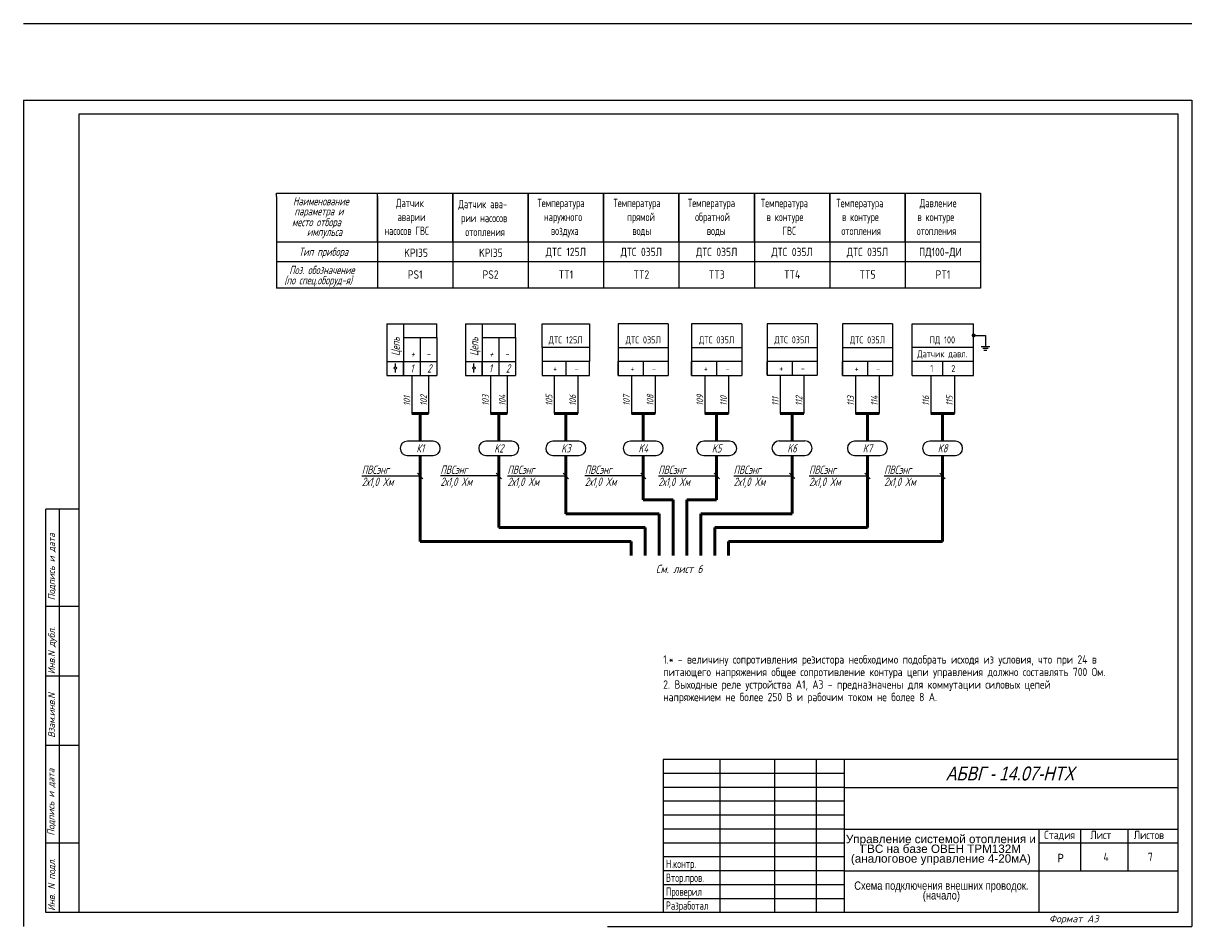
# Model space of a CAD drawing. Header units: millimetres. Extents: x 643 to 1239, y 174 to 2865.
# Tile 8 of 12: x 643 to 1065, y 1140 to 1465. Entities that reach past the tile are written whole.
import ezdxf
from ezdxf.enums import TextEntityAlignment as Align

# ---------------------------------------------------------------- set-up
doc = ezdxf.new("R2010")
doc.units = ezdxf.units.MM
doc.linetypes.add('CONTI', pattern=[0])
for name, color, linetype in [('Размеры', 3, 'Continuous'), ('Съемка', 162, 'Continuous'), ('Текст', 7, 'Continuous'), ('Форматка', 4, 'Continuous')]:
    doc.layers.add(name, color=color, linetype=linetype)
doc.layers.add('Слой1', color=10, linetype='Continuous', lineweight=200, plot=False)
doc.styles.add('35', font='romans.shx', dxfattribs={"width": 0.7, "oblique": 15, "height": 3.5})
doc.styles.add('Arial', font='arial.ttf')
doc.styles.add('Romans8', font='romans8.shx', dxfattribs={"width": 0.8, "height": 3})
doc.styles.add('style3', font='simplex.shx', dxfattribs={"height": 3})
doc.styles.add('style4', font='romans.shx', dxfattribs={"width": 0.7, "height": 3})

msp = doc.modelspace()

# ---------------------------------------------------------------- hatches: boundary and pattern name
at = {"layer": 'Съемка', "linetype": 'CONTI', "ltscale": 0.3}
msp.add_hatch(color=7, dxfattribs=at).paths.add_polyline_path([(985.41, 1352.82, 1), (983.99, 1352.82, 1)])

# ---------------------------------------------------------------- linework, layer by layer
for p, q in [((734.07, 1402.78), (734.07, 1403.89)), ((734.07, 1403.89), (770.34, 1403.89)), ((770.34, 1386.31), (734.07, 1386.31)), ((770.34, 1386.31), (770.34, 1369.83)), ((797.45, 1386.31), (797.45, 1369.83)), ((824.55, 1386.31), (824.55, 1369.83)), ((851.66, 1386.31), (851.66, 1369.83)), ((878.76, 1386.31), (878.76, 1369.83)), ((905.86, 1386.31), (905.86, 1369.83)), ((932.97, 1386.31), (932.97, 1369.83)), ((960.07, 1386.31), (960.07, 1369.83)), ((987.18, 1386.31), (987.18, 1369.83)), ((734.07, 1379.33), (987.18, 1379.33)), ((987.18, 1369.83), (734.07, 1369.83)), ((962.55, 1338.44), (962.55, 1356.94)), ((984.7, 1338.44), (984.7, 1356.94)), ((988.91, 1352.76), (988.91, 1348.84)), ((987.39, 1348.84), (990.56, 1348.84)), ((987.99, 1348.18), (989.97, 1348.18)), ((988.38, 1347.53), (989.44, 1347.53)), ((790.39, 1314.81), (781.11, 1314.81)), ((818.65, 1314.81), (809.36, 1314.81)), ((842.75, 1314.81), (833.46, 1314.81)), ((870.57, 1314.81), (861.28, 1314.81)), ((896.95, 1314.81), (887.67, 1314.81)), ((924.06, 1314.86), (914.78, 1314.86)), ((951.16, 1314.81), (941.88, 1314.81)), ((978.17, 1314.81), (968.89, 1314.81)), ((784.79, 1303.27), (786.7, 1301.3)), ((813.06, 1303.27), (814.98, 1301.3)), ((837.14, 1303.27), (839.06, 1301.3)), ((864.99, 1303.27), (866.9, 1301.3)), ((891.38, 1303.27), (893.29, 1301.3)), ((918.48, 1303.32), (920.4, 1301.35)), ((945.56, 1303.27), (947.48, 1301.3)), ((972.6, 1303.27), (974.51, 1301.3))]:
    msp.add_line(p, q)
at = {"color": 7}
for p, q in [((734.07, 1402.78), (734.07, 1369.83)), ((770.34, 1402.78), (770.34, 1369.83)), ((773.75, 1356.94), (773.75, 1338.44)), ((773.75, 1356.94), (791.75, 1356.94)), ((779.75, 1356.94), (779.75, 1338.44)), ((802, 1356.94), (802, 1338.44)), ((802, 1356.94), (820, 1356.94)), ((808, 1356.94), (808, 1338.44)), ((829.6, 1348.44), (829.6, 1356.94)), ((829.6, 1356.94), (846.61, 1356.94)), ((846.61, 1356.94), (846.61, 1348.44)), ((856.92, 1356.94), (856.92, 1338.44)), ((856.92, 1356.94), (856.92, 1338.44)), ((874.92, 1356.94), (856.92, 1356.94)), ((874.92, 1356.94), (874.92, 1338.44)), ((883.31, 1356.94), (883.31, 1338.44)), ((883.31, 1356.94), (883.31, 1338.44)), ((901.31, 1356.94), (883.31, 1356.94)), ((901.31, 1356.94), (901.31, 1338.44)), ((910.42, 1356.99), (910.42, 1338.49)), ((910.42, 1356.99), (910.42, 1338.49)), ((928.42, 1356.99), (910.42, 1356.99)), ((928.42, 1356.99), (928.42, 1338.49)), ((937.52, 1356.94), (937.52, 1338.44)), ((937.52, 1356.94), (937.52, 1338.44)), ((955.52, 1356.94), (937.52, 1356.94)), ((955.52, 1356.94), (955.52, 1338.44)), ((962.55, 1356.94), (984.7, 1356.94)), ((779.75, 1352.1), (791.75, 1352.1)), ((785.75, 1352.1), (785.75, 1338.44)), ((791.75, 1352.1), (791.75, 1338.44)), ((808, 1352.1), (820, 1352.1)), ((814, 1352.1), (814, 1338.44)), ((820, 1352.1), (820, 1338.44)), ((984.7, 1352.82), (988.91, 1352.82)), ((829.6, 1348.44), (829.6, 1343.44)), ((846.61, 1348.44), (829.6, 1348.44)), ((846.61, 1348.44), (846.61, 1343.44)), ((856.92, 1348.44), (874.92, 1348.44)), ((883.31, 1348.44), (901.31, 1348.44)), ((910.42, 1348.49), (928.42, 1348.49)), ((937.52, 1348.44), (955.52, 1348.44)), ((984.7, 1348.44), (962.55, 1348.44)), ((773.75, 1343.44), (791.75, 1343.44)), ((776.79, 1341.54), (776.79, 1342.66)), ((779.75, 1338.44), (779.75, 1343.44)), ((802, 1343.44), (820, 1343.44)), ((805.05, 1341.54), (805.05, 1342.66)), ((808, 1338.44), (808, 1343.44)), ((838.1, 1343.44), (829.6, 1343.44)), ((829.6, 1343.44), (829.6, 1338.44)), ((838.1, 1343.44), (838.1, 1338.44)), ((846.61, 1343.44), (838.1, 1343.44)), ((846.61, 1338.44), (846.61, 1343.44)), ((856.92, 1338.44), (856.92, 1343.44)), ((856.92, 1338.44), (856.92, 1343.44)), ((862.92, 1343.44), (856.92, 1343.44)), ((868.92, 1343.44), (862.92, 1343.44)), ((865.92, 1343.44), (865.92, 1338.44)), ((874.92, 1343.44), (868.92, 1343.44)), ((883.31, 1338.44), (883.31, 1343.44)), ((883.31, 1338.44), (883.31, 1343.44)), ((889.31, 1343.44), (883.31, 1343.44)), ((895.31, 1343.44), (889.31, 1343.44)), ((892.31, 1343.44), (892.31, 1338.44)), ((901.31, 1343.44), (895.31, 1343.44)), ((910.42, 1338.49), (910.42, 1343.49)), ((910.42, 1338.49), (910.42, 1343.49)), ((916.42, 1343.49), (910.42, 1343.49)), ((922.42, 1343.49), (916.42, 1343.49)), ((919.42, 1343.49), (919.42, 1338.49)), ((928.42, 1343.49), (922.42, 1343.49)), ((937.52, 1338.44), (937.52, 1343.44)), ((937.52, 1338.44), (937.52, 1343.44)), ((943.52, 1343.44), (937.52, 1343.44)), ((949.52, 1343.44), (943.52, 1343.44)), ((946.52, 1343.44), (946.52, 1338.44)), ((955.52, 1343.44), (949.52, 1343.44)), ((973.53, 1343.44), (962.55, 1343.44)), ((973.53, 1343.44), (973.53, 1338.44)), ((984.7, 1343.44), (973.53, 1343.44)), ((773.75, 1338.44), (791.75, 1338.44)), ((776.79, 1339.51), (776.79, 1340.63)), ((782.75, 1338.44), (782.75, 1324.81)), ((788.75, 1338.44), (788.75, 1324.81)), ((802, 1338.44), (820, 1338.44)), ((805.05, 1339.51), (805.05, 1340.63)), ((811, 1338.44), (811, 1324.81)), ((817.01, 1338.44), (817.01, 1324.81)), ((829.6, 1338.44), (838.1, 1338.44)), ((833.85, 1338.44), (833.85, 1324.81)), ((838.1, 1338.44), (846.61, 1338.44)), ((842.36, 1338.44), (842.36, 1324.81)), ((856.92, 1338.44), (862.92, 1338.44)), ((861.67, 1338.44), (861.67, 1324.81)), ((862.92, 1338.44), (868.92, 1338.44)), ((868.92, 1338.44), (874.92, 1338.44)), ((870.18, 1338.44), (870.18, 1324.81)), ((883.31, 1338.44), (889.31, 1338.44)), ((888.06, 1338.44), (888.06, 1324.81)), ((889.31, 1338.44), (895.31, 1338.44)), ((895.31, 1338.44), (901.31, 1338.44)), ((896.57, 1338.44), (896.57, 1324.81)), ((910.42, 1338.49), (916.42, 1338.49)), ((915.16, 1338.44), (915.16, 1324.81)), ((916.42, 1338.49), (922.42, 1338.49)), ((922.42, 1338.49), (928.42, 1338.49)), ((923.67, 1338.44), (923.67, 1324.81)), ((937.52, 1338.44), (943.52, 1338.44)), ((942.27, 1338.44), (942.27, 1324.81)), ((943.52, 1338.44), (949.52, 1338.44)), ((949.52, 1338.44), (955.52, 1338.44)), ((950.77, 1338.44), (950.77, 1324.81)), ((962.55, 1338.44), (973.72, 1338.44)), ((969.28, 1338.44), (969.28, 1324.81)), ((973.53, 1338.44), (984.7, 1338.44)), ((977.79, 1338.44), (977.79, 1324.81)), ((781.08, 1309.64), (790.37, 1309.64)), ((809.34, 1309.64), (818.62, 1309.64)), ((833.44, 1309.64), (842.72, 1309.64)), ((861.26, 1309.64), (870.54, 1309.64)), ((887.65, 1309.64), (896.93, 1309.64)), ((914.75, 1309.69), (924.03, 1309.69)), ((941.85, 1309.64), (951.14, 1309.64)), ((968.87, 1309.64), (978.15, 1309.64))]:
    msp.add_line(p, q, dxfattribs=at)
at = {"color": 7, "lineweight": 50}
for p, q in [((782.75, 1324.81), (788.75, 1324.81)), ((785.75, 1324.81), (785.75, 1314.81)), ((811, 1324.81), (817.01, 1324.81)), ((814, 1324.81), (814, 1314.81)), ((833.85, 1324.81), (842.36, 1324.81)), ((838.1, 1324.81), (838.1, 1314.81)), ((861.67, 1324.81), (870.18, 1324.81)), ((865.92, 1324.81), (865.92, 1314.81)), ((888.06, 1324.81), (896.57, 1324.81)), ((892.31, 1324.81), (892.31, 1314.81)), ((915.16, 1324.81), (923.67, 1324.81)), ((919.42, 1324.81), (919.42, 1314.81)), ((942.27, 1324.81), (950.77, 1324.81)), ((946.52, 1324.81), (946.52, 1314.81)), ((969.28, 1324.81), (977.79, 1324.81)), ((973.53, 1324.81), (973.53, 1314.81))]:
    msp.add_line(p, q, dxfattribs=at)
at = {"lineweight": 50}
for p, q in [((785.75, 1309.64), (785.75, 1278.73)), ((814, 1309.64), (814, 1283.73)), ((838.1, 1309.64), (838.1, 1288.73)), ((865.92, 1309.64), (865.92, 1293.73)), ((892.31, 1309.64), (892.31, 1293.73)), ((919.42, 1309.69), (919.42, 1288.78)), ((946.52, 1309.64), (946.52, 1283.73)), ((973.53, 1309.64), (973.53, 1278.73)), ((865.92, 1293.73), (876.62, 1293.73)), ((876.62, 1273.73), (876.62, 1293.73)), ((876.62, 1293.73), (876.62, 1273.73)), ((881.62, 1273.73), (881.62, 1293.73)), ((881.62, 1293.73), (881.62, 1273.73)), ((881.62, 1293.73), (892.31, 1293.73)), ((838.1, 1288.73), (871.62, 1288.73)), ((871.62, 1273.73), (871.62, 1288.73)), ((871.62, 1288.73), (871.62, 1273.73)), ((886.62, 1273.73), (886.62, 1288.73)), ((886.62, 1288.73), (886.62, 1273.73)), ((919.42, 1288.73), (886.62, 1288.73)), ((814, 1283.73), (866.62, 1283.73)), ((866.62, 1273.73), (866.62, 1283.73)), ((866.62, 1283.73), (866.62, 1273.73)), ((891.62, 1273.73), (891.62, 1283.73)), ((891.62, 1283.73), (891.62, 1273.73)), ((946.52, 1283.73), (891.62, 1283.73)), ((785.75, 1278.73), (861.62, 1278.73)), ((861.62, 1273.73), (861.62, 1278.73)), ((896.62, 1273.73), (896.62, 1278.73)), ((973.53, 1278.73), (896.62, 1278.73))]:
    msp.add_line(p, q, dxfattribs=at)
at = {"color": 7, "linetype": 'Continuous'}
for p, q in [((785.75, 1302.29), (764.79, 1302.29)), ((814, 1302.31), (793.04, 1302.31)), ((838.1, 1302.29), (817.14, 1302.29)), ((865.92, 1302.31), (844.96, 1302.31)), ((892.33, 1302.29), (871.37, 1302.29)), ((919.42, 1302.29), (898.46, 1302.29)), ((946.52, 1302.29), (925.56, 1302.29)), ((973.53, 1302.29), (952.57, 1302.29))]:
    msp.add_line(p, q, dxfattribs=at)
for points in [[(770.34, 1403.89), (797.45, 1403.89), (797.45, 1386.31), (770.34, 1386.31)], [(797.45, 1403.89), (824.55, 1403.89), (824.55, 1386.31), (797.45, 1386.31)], [(824.55, 1403.89), (851.66, 1403.89), (851.66, 1386.31), (824.55, 1386.31)], [(824.55, 1403.89), (851.66, 1403.89), (851.66, 1386.31), (824.55, 1386.31)], [(851.66, 1403.89), (878.76, 1403.89), (878.76, 1386.31), (851.66, 1386.31)], [(878.76, 1403.89), (905.86, 1403.89), (905.86, 1386.31), (878.76, 1386.31)], [(905.86, 1403.89), (932.97, 1403.89), (932.97, 1386.31), (905.86, 1386.31)], [(932.97, 1403.89), (960.07, 1403.89), (960.07, 1386.31), (932.97, 1386.31)], [(960.07, 1403.89), (987.18, 1403.89), (987.18, 1386.31), (960.07, 1386.31)]]:
    msp.add_lwpolyline(points, close=True)
at = {"color": 7}
for centre in [(776.79, 1341.09), (805.05, 1341.09)]:
    msp.add_circle(centre, 0.452, dxfattribs=at)
for centre, start, end in [((781.11, 1312.23), 90, 269.4515), ((790.37, 1312.23), 270, 89.4515), ((809.36, 1312.23), 90, 269.4515), ((818.62, 1312.23), 270, 89.4515), ((833.46, 1312.23), 90, 269.4515), ((842.72, 1312.23), 270, 89.4515), ((861.28, 1312.23), 90, 269.4515), ((870.54, 1312.23), 270, 89.4515), ((887.67, 1312.23), 90, 269.4515), ((896.93, 1312.23), 270, 89.4515), ((914.78, 1312.28), 90, 269.4515), ((924.03, 1312.28), 270, 89.4515), ((941.88, 1312.23), 90, 269.4515), ((951.14, 1312.23), 270, 89.4515), ((968.89, 1312.23), 90, 269.4515), ((978.15, 1312.23), 270, 89.4515)]:
    msp.add_arc(centre, 2.59, start, end, dxfattribs=at)
at = {"layer": 'Размеры', "color": 7}
for p, q in [((791.75, 1352.1), (791.75, 1356.94)), ((820, 1352.1), (820, 1356.94))]:
    msp.add_line(p, q, dxfattribs=at)
at = {"layer": 'Слой1', "color": 7, "linetype": 'ByBlock', "lineweight": -3, "ltscale": 0.4}
for p, q in [((643.1, 1464.9), (1063.1, 1464.9)), ((643.1, 1464.9), (853.1, 1464.9)), ((643.1, 1464.9), (853.1, 1464.9)), ((643.1, 1437.4), (853.1, 1437.4)), ((853.1, 1437.4), (1063.1, 1437.4)), ((853.1, 1140.4), (1063.1, 1140.4)), ((853.1, 1140.4), (1063.1, 1140.4)), ((853.1, 1140.4), (1063.1, 1140.4))]:
    msp.add_line(p, q, dxfattribs=at)
at = {"layer": 'Слой1', "color": 7, "lineweight": -3}
for p, q in [((643.1, 1437.4), (643.1, 1140.4)), ((643.1, 1437.4), (643.1, 1140.4)), ((1063.1, 1437.4), (1063.1, 1140.4)), ((1063.1, 1437.4), (1063.1, 1140.4)), ((1063.1, 1437.4), (1063.1, 1140.4)), ((1063.1, 1437.4), (1063.1, 1140.4)), ((1063.1, 1437.4), (1063.1, 1140.4))]:
    msp.add_line(p, q, dxfattribs=at)
at = {"layer": 'Форматка', "color": 7, "lineweight": -3}
for p, q in [((663.1, 1145.4), (663.1, 1432.4)), ((663.1, 1432.4), (1058.1, 1432.4)), ((1058.1, 1432.4), (1058.1, 1145.4)), ((663.1, 1290.4), (651.1, 1290.4)), ((651.1, 1145.4), (651.1, 1290.4)), ((656.1, 1145.4), (656.1, 1290.4)), ((663.1, 1255.4), (651.1, 1255.4)), ((663.1, 1230.4), (651.1, 1230.4)), ((663.1, 1205.4), (651.1, 1205.4)), ((1058.1, 1200.4), (873.1, 1200.4)), ((873.1, 1200.4), (873.1, 1145.4)), ((893.48, 1200.4), (893.48, 1145.4)), ((913.1, 1200.4), (913.1, 1145.4)), ((928.1, 1200.4), (928.1, 1145.4)), ((938.1, 1200.4), (938.1, 1145.4)), ((938.1, 1195.4), (873.1, 1195.4)), ((938.1, 1190.4), (873.1, 1190.4)), ((938.1, 1190.4), (1058.1, 1190.4)), ((938.1, 1185.4), (873.1, 1185.4)), ((938.1, 1180.4), (873.1, 1180.4)), ((938.1, 1175.4), (873.1, 1175.4)), ((938.1, 1175.4), (1058.1, 1175.4)), ((1008.1, 1175.4), (1008.1, 1145.4)), ((1023.1, 1175.4), (1023.1, 1160.4)), ((1040.1, 1175.4), (1040.1, 1160.4)), ((663.1, 1170.4), (651.1, 1170.4)), ((938.1, 1170.4), (873.1, 1170.4)), ((1058.1, 1170.4), (1008.1, 1170.4)), ((938.1, 1165.4), (873.1, 1165.4)), ((938.1, 1160.4), (873.1, 1160.4)), ((938.1, 1160.4), (1058.1, 1160.4)), ((938.1, 1155.4), (873.1, 1155.4)), ((938.1, 1150.4), (873.1, 1150.4)), ((1058.1, 1145.4), (651.1, 1145.4))]:
    msp.add_line(p, q, dxfattribs=at)

# ---------------------------------------------------------------- texts
at = {"color": 7, "oblique": 15}
for s, style, width, p in [('Наименование', 'style4', 0.7, (740, 1399.53)), ('параметра и', 'style4', 0.7, (740.5, 1395.94)), ('место отбора', 'style4', 0.7, (739.64, 1392.04)), ('импульса', 'style4', 0.7, (745, 1388.54)), ('Тип прибора', 'style4', 0.7, (742.1, 1381.38)), ('Поз. обозначение', 'style4', 0.7, (738.65, 1374.83)), ('(по спец.оборуд-я)', 'style4', 0.7, (736.87, 1371.15)), ('+', 'style3', 0.669676, (782.22, 1344.68)), ('-', 'style3', 0.669676, (787.81, 1344.68)), ('+', 'style3', 0.669676, (810.47, 1344.68)), ('-', 'style3', 0.669676, (816.06, 1344.68)), ('1', 'style3', 0.669676, (782.16, 1339.46)), ('2', 'style3', 0.669676, (788.27, 1339.46)), ('1', 'style3', 0.669676, (810.42, 1339.46)), ('2', 'style3', 0.669676, (816.53, 1339.46))]:
    msp.add_text(s, height=3, dxfattribs=dict(at, style=style, width=width)).set_placement(p)
at = {"color": 7, "style": 'style4', "oblique": 15}
for s, height, width, p in [('Цепь', 3, 0.7, (778.37, 1345.41)), ('Цепь', 3, 0.7, (806.62, 1345.41)), ('101', 2.4, 0.700428, (782.16, 1327.48)), ('102', 2.4, 0.700428, (788.17, 1327.48)), ('103', 2.4, 0.700428, (810.41, 1327.48)), ('104', 2.4, 0.700428, (816.42, 1327.48)), ('105', 2.4, 0.700428, (833.26, 1327.48)), ('106', 2.4, 0.700428, (841.77, 1327.48)), ('107', 2.4, 0.700428, (861.08, 1327.48)), ('108', 2.4, 0.700428, (869.59, 1327.48)), ('109', 2.4, 0.700428, (887.47, 1327.48)), ('110', 2.4, 0.700428, (895.98, 1327.48)), ('111', 2.4, 0.700428, (914.58, 1327.48)), ('112', 2.4, 0.700428, (923.08, 1327.48)), ('113', 2.4, 0.700428, (941.68, 1327.48)), ('114', 2.4, 0.700428, (950.19, 1327.48)), ('116', 2.4, 0.700428, (968.69, 1327.48)), ('115', 2.4, 0.700428, (977.2, 1327.48))]:
    msp.add_text(s, height=height, rotation=90, dxfattribs=dict(at, width=width)).set_placement(p)
for s, width, p in [('К1', 0.7, (785.74, 1312.23)), ('K2', 0.7, (813.99, 1312.23)), ('K3', 0.7, (838.09, 1312.23)), ('K4', 0.7, (865.91, 1312.23)), ('K5', 0.7, (892.3, 1312.23)), ('K6', 0.7, (919.4, 1312.28)), ('K7', 0.7, (946.51, 1312.23)), ('K8', 0.7, (973.52, 1312.23)), ('См. лист 6', 0.8, (878.83, 1268.9))]:
    msp.add_text(s, height=3, dxfattribs=dict(at, width=width)).set_placement(p, align=Align.MIDDLE_CENTER)
at = {"color": 0, "style": 'style3', "oblique": 15, "width": 0.7}
for s, p in [('ПВСэнг  ', (764.75, 1303.03)), ('ПВСэнг  ', (793, 1303.05)), ('ПВСэнг  ', (817.1, 1303.03)), ('ПВСэнг  ', (844.92, 1303.05)), ('ПВСэнг  ', (871.33, 1303.03)), ('ПВСэнг  ', (898.42, 1303.03)), ('ПВСэнг  ', (925.52, 1303.03)), ('ПВСэнг  ', (952.53, 1303.03)), ('2х1,0 Xм', (764.75, 1298.71)), ('2х1,0 Xм', (793, 1298.73)), ('2х1,0 Xм', (817.1, 1298.71)), ('2х1,0 Xм', (844.92, 1298.73)), ('2х1,0 Xм', (871.33, 1298.71)), ('2х1,0 Xм', (898.42, 1298.71)), ('2х1,0 Xм', (925.52, 1298.71)), ('2х1,0 Xм', (952.53, 1298.71))]:
    msp.add_text(s, height=3, dxfattribs=at).set_placement(p)
at = {"lineweight": -3, "style": 'Arial', "oblique": 15, "width": 0.8}
msp.add_text('АБВГ - 14.07-НТХ', height=5, dxfattribs=at).set_placement((1020.86, 1195.39), align=Align.MIDDLE_RIGHT)
at = {"color": 7, "style": 'Arial', "width": 0.8}
msp.add_text('Р', height=3, dxfattribs=at).set_placement((1014.87, 1163.52))
at = {"char_height": 3, "attachment_point": 1, "style": 'style4'}
for s, width, insert in [('\\pi4.3935;Датчик \\P\\pi4.9435;аварии\\P\\pi0.24345;насосов ГВС', 20.9869, (772.63, 1401.9)), ('\\pi2.0294;Датчик ава-\\P\\pi2.9794;рии насосов \\P\\pi4.4794;отопления', 26.2588, (797.45, 1401.5)), ('\\pi-0.057397;Температура \\P\\pi2.2926;наружного \\P\\pi4.7926;воздуха', 20.8852, (827.93, 1401.9)), ('\\pi-0.23148;Температура \\P\\pi4.7185;прямой \\P\\pi6.5685;воды', 20.537, (855.44, 1401.9)), ('\\pi0.5293;Температура\\P\\pi3.1293;обратной\\P\\pi7.3293;воды', 22.0586, (881.44, 1401.9)), ('\\pi2.3415;Температура\\P\\pi4.3915;в контуре\\P\\pi10.091;ГВС', 25.6829, (905.86, 1401.88)), ('\\pi2.3415;Температура\\P\\pi4.3915;в контуре\\P\\pi4.1915;отопления', 25.6829, (932.97, 1401.88)), ('\\pi5.2415;Давление\\P\\pi4.3915;в контуре\\P\\pi4.1915;отопления', 25.6829, (960.07, 1401.88))]:
    msp.add_mtext_dynamic_manual_height_columns(s, width=width, gutter_width=15, heights=[0], dxfattribs=dict(at, insert=insert))
at = {"insert": (972.92, 1167.9), "char_height": 3, "width": 68.1641, "attachment_point": 5, "line_spacing_factor": 0.7, "style": 'Arial'}
msp.add_mtext('Управление системой отопления и ГВС на базе ОВЕН ТРМ132М (аналоговое управление 4-20мА)', dxfattribs=at)
at = {"color": 7, "insert": (973.1, 1152.9), "char_height": 3, "width": 70, "attachment_point": 5, "line_spacing_factor": 0.7, "style": 'Arial'}
msp.add_mtext('\\pt24;{\\W0.8;Схема подключения внешних проводок. (начало)}', dxfattribs=at)
at = {"layer": 'Текст', "color": 0, "line_spacing_factor": 0.9, "style": 'Romans8'}
for s, insert, char_height, width, attachment_point in [('\\A1;KPI35', (784.24, 1382.5), 3, 22.9651, 5), ('\\A1;KPI35', (811.14, 1382.5), 3, 22.9651, 5), ('\\A1;ДТC 125Л', (838.1, 1382.5), 3, 22.9651, 5), ('\\A1;ДТС 035Л', (865.23, 1382.5), 3, 22.9651, 5), ('\\A1;ДТС 035Л', (892.33, 1382.5), 3, 22.9651, 5), ('\\A1;ДТС 035Л', (919.44, 1382.5), 3, 22.9651, 5), ('\\A1;ДТС 035Л', (946.54, 1382.5), 3, 22.9651, 5), ('\\A1;ПД100-ДИ', (972.75, 1382.5), 3, 22.9651, 5), ('\\A1;PS1', (783.93, 1374.69), 3, 28, 5), ('\\A1;PS2', (811.03, 1374.69), 3, 28, 5), ('\\A1;TT1', (838.14, 1374.69), 3, 28, 5), ('\\A1;TT2', (865.24, 1374.69), 3, 28, 5), ('\\A1;TT3', (892.35, 1374.69), 3, 28, 5), ('\\A1;TT4', (919.45, 1374.69), 3, 28, 5), ('\\A1;TT5', (946.56, 1374.69), 3, 28, 5), ('\\A1;PT1', (973.66, 1374.69), 3, 28, 5), ('\\A1;ДТС 125Л', (838.03, 1350.94), 2.5, 18, 5), ('\\A1;ДТС 035Л', (865.92, 1350.94), 2.5, 18, 5), ('\\A1;ДТС 035Л', (892.31, 1350.94), 2.5, 18, 5), ('\\A1;ДТС 035Л', (919.42, 1350.99), 2.5, 18, 5), ('\\A1;ДТС 035Л', (946.52, 1350.94), 2.5, 18, 5), ('\\A1;ПД 100', (973.46, 1350.94), 2.5, 18, 5), ('\\A1;Датчик давл.', (973.46, 1345.94), 2.5, 21.4837, 5), ('\\A1;+', (834.23, 1340.94), 2.5, 7.7503, 5), ('\\A1;+', (862.05, 1340.94), 2.5, 7.7503, 5), ('\\A1;+', (888.44, 1340.94), 2.5, 7.7503, 5), ('\\A1;+', (915.54, 1340.99), 2.5, 7.7503, 5), ('\\A1;+', (942.65, 1340.94), 2.5, 7.7503, 5), ('\\A1;1', (969.66, 1340.94), 2.5, 7.7503, 5), ('\\A1;2', (977.41, 1340.94), 2.5, 7.7503, 5), ('\\A1;-', (841.98, 1340.94), 2.5, 7.7503, 5), ('\\A1;-', (869.8, 1340.94), 2.5, 7.7503, 5), ('\\A1;-', (896.19, 1340.94), 2.5, 7.7503, 5), ('\\A1;-', (923.29, 1340.99), 2.5, 7.7503, 5), ('\\A1;-', (950.4, 1340.94), 2.5, 7.7503, 5), ('\\A1;1.* - величину сопротивления резистора необходимо подобрать исходя из условия, что при 24 в питающего напряжения общее сопротивление контура цепи управления должно составлять 700 Ом. \\P2. Выходные реле устройства А1, А3 - предназначены для коммутации силовых цепей \\Pнапряжением не более 250 В и рабочим током не более 8 А.', (873.1, 1237.87), 3, 176.9022, 1)]:
    msp.add_mtext(s, dxfattribs=dict(at, insert=insert, char_height=char_height, width=width, attachment_point=attachment_point))
at = {"layer": 'Текст', "color": 7, "ltscale": 6.666667, "char_height": 3, "style": 'Romans8'}
for s, insert, width, attachment_point in [('Стадия', (1015.6, 1174.79), 15, 2), ('\\pi3.55;Лист', (1023.1, 1174.79), 15, 1), ('\\pi4.1499;Листов', (1038.1, 1174.79), 20, 1)]:
    msp.add_mtext(s, dxfattribs=dict(at, insert=insert, width=width, attachment_point=attachment_point))
at = {"layer": 'Текст', "color": 7, "insert": (874.05, 1179.44), "char_height": 3, "width": 21.4279, "attachment_point": 1, "style": 'Romans8'}
msp.add_mtext('{\\W0.7;\\P\\P\\PН.контр.   \\PВтор.пров.\\PПроверил\\PРазработал}', dxfattribs=at)
at = {"layer": 'Текст', "color": 7, "ltscale": 100, "char_height": 3, "width": 19.7446, "attachment_point": 5, "style": 'Romans8'}
for s, insert in [('\\A1;4', (1032.33, 1165.4)), ('\\A1;7', (1048.23, 1165.4))]:
    msp.add_mtext(s, dxfattribs=dict(at, insert=insert))
at = {"layer": 'Форматка', "color": 7, "lineweight": -3, "style": '35', "oblique": 15, "width": 0.9}
for s, p in [('Подпись и дата', (654.44, 1257.64)), ('Инв.N дубл.', (654.44, 1231.1)), ('Взам.инв.N', (654.44, 1208.22)), ('Подпись и дата', (654.24, 1173.07)), ('Инв. N подл.', (654.44, 1146.03))]:
    msp.add_text(s, height=2.5, rotation=90, dxfattribs=at).set_placement(p)
at = {"layer": 'Форматка', "color": 7, "lineweight": -3, "style": '35', "oblique": 15}
msp.add_text('Формат А3', height=2.5, dxfattribs=at).set_placement((1011.81, 1141.93))

doc.saveas('drawing.dxf')
